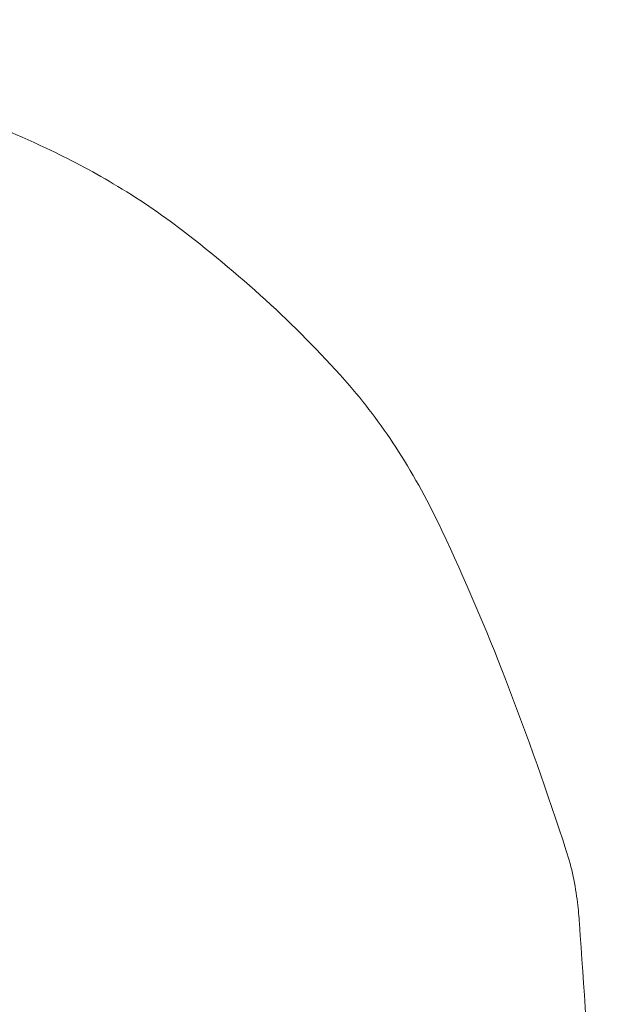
# Model space of a CAD drawing. Header units: metres. Extents: x 0 to 0.185, y 0 to 0.12.
# Tile 23 of 256: x 0.043565 to 0.043999, y 0.114455 to 0.115184. Entities that reach past the tile are written whole.
import ezdxf
from ezdxf.enums import TextEntityAlignment as Align

# ---------------------------------------------------------------- set-up
doc = ezdxf.new("R2010")
doc.units = ezdxf.units.M
doc.header["$MEASUREMENT"] = 0
doc.layers.get('0').update_dxf_attribs({"lineweight": 18})
doc.layers.add('RAM_Logo_HSB', color=7, linetype='Continuous', lineweight=0, true_color=0x009fd6)
doc.styles.add('arial', font='arial.ttf')
doc.styles.add('ROMANS', font='arial.ttf', dxfattribs={"width": 0.8, "height": 0.0009})

# ---------------------------------------------------------------- blocks, each defined once
blk = doc.blocks.new('hsb_logo')
at = {"layer": 'RAM_Logo_HSB', "color": 7}
blk.add_lwpolyline([(0.03940925, 0.00704471), (0.04071056, 0.00704471, 0.004675), (0.04070714, 0.00716985, 0.006939), (0.04070288, 0.00725409, 0.001254), (0.04069338, 0.00739587, 0.011431), (0.04069194, 0.00741138, 0.049228), (0.04068361, 0.00744982, 0.014322), (0.04063856, 0.00757695, 0.017518), (0.04059139, 0.00768723, 0.031492), (0.04055925, 0.00774574, 0.037889), (0.04052282, 0.00779458, 0.027645), (0.04046462, 0.00785437, 0.022079), (0.04039923, 0.00790939, 0.03043), (0.04034783, 0.00794413, 0.023526), (0.04029804, 0.00797047, 0.016815), (0.04022566, 0.00800158, 0.02509), (0.04016994, 0.00802017, 0.014473), (0.04007114, 0.00804466, 0.053562), (0.03987801, 0.00806541, 0.056147), (0.03969382, 0.00804466, 0.009765)], format="xyb", dxfattribs=at)
blk = doc.blocks.new('HSB_Stempel_D')
at = {"layer": 'RAM_Logo_HSB'}
blk.add_blockref('hsb_logo', (0.00328636, 0.10711863), dxfattribs=at)
at = {"linetype": 'Continuous', "style": 'ROMANS'}
for tag, p, height in [('BLÄTTER', (0.15292452, 0.1044937), 0.0035), ('BLATT', (0.17189336, 0.1044937), 0.0035), ('PLAN-NR.', (0.15509652, 0.09685956), 0.0035), ('NAME', (0.17227067, 0.08437842), 0.002), ('DATUM', (0.15324946, 0.08398927), 0.002), ('NAME', (0.17227067, 0.07837842), 0.002), ('DATUM', (0.15324946, 0.07798927), 0.002), ('NAME', (0.17227067, 0.06637842), 0.002), ('DATUM', (0.15324946, 0.06598927), 0.002), ('NAME', (0.17227067, 0.06037842), 0.002), ('DATUM', (0.15324946, 0.05998927), 0.002), ('NAME', (0.17227067, 0.05437842), 0.002), ('DATUM', (0.15324946, 0.05398927), 0.002), ('MAßSTAB', (0.00233235, 0.02851972), 0.0035)]:
    blk.add_attdef(tag, p, '', height=height, dxfattribs=at)
at = {"linetype": 'Continuous', "style": 'arial'}
for tag, height, p in [('PLANART', 0.0035, (0.10880451, 0.0419884)), ('BEZIRK', 0.004, (0.10880451, 0.03660926))]:
    blk.add_attdef(tag, text='', height=height, dxfattribs=at).set_placement(p, align=Align.TOP_CENTER)
for tag, height, p in [('BEZEICHNUNG', 0.0045, (0.10902059, 0.02369355)), ('STRECKE', 0.0035, (0.10880451, 0.01477853)), ('KILOMETRIERUNG', 0.0035, (0.10880451, 0.0088888))]:
    blk.add_attdef(tag, text='', height=height, dxfattribs=at).set_placement(p, align=Align.CENTER)

msp = doc.modelspace()

# ---------------------------------------------------------------- block references
at = {"linetype": 'Continuous'}
msp.add_blockref('HSB_Stempel_D', (0, 0), dxfattribs=at)

doc.saveas('drawing.dxf')
